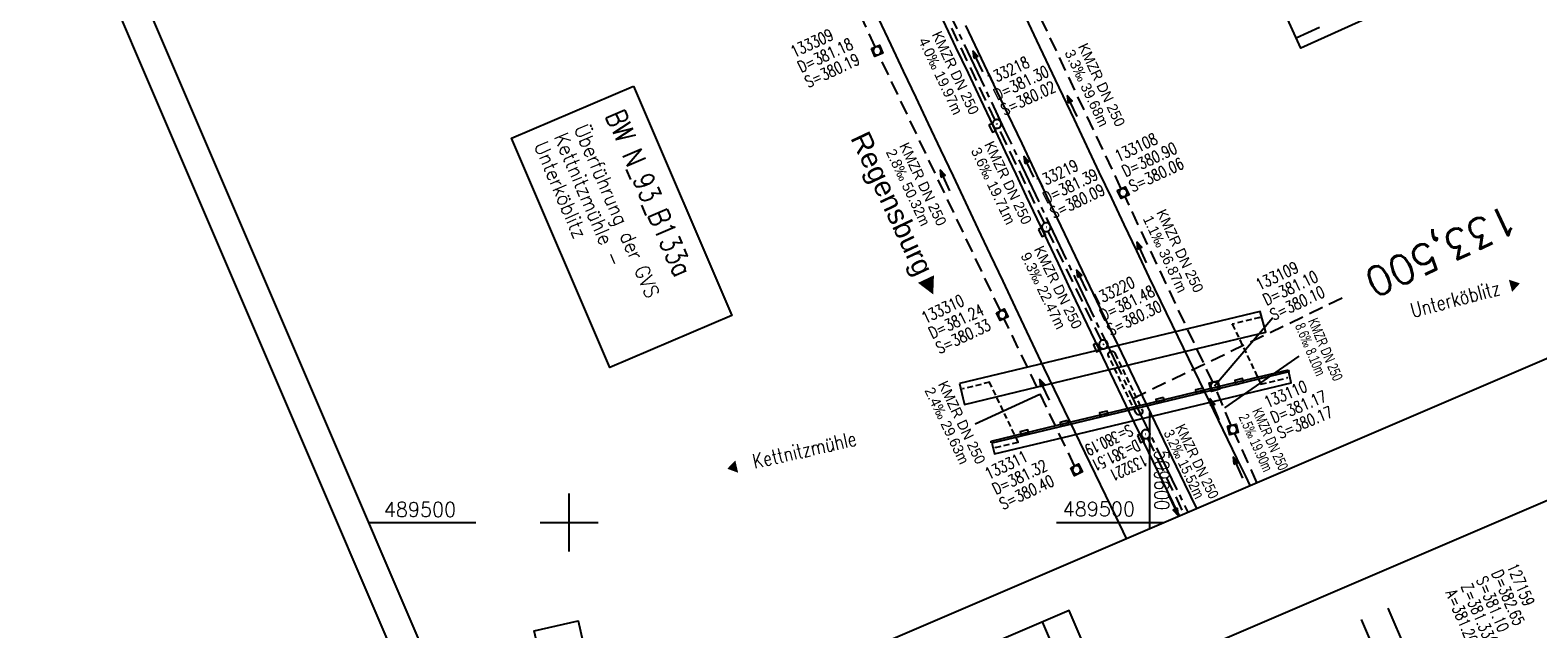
# Model space of a CAD drawing. Extents: x 509108 to 509828, y 489278 to 490439.
# Tile 3 of 9: x 509407 to 509667, y 489482 to 489585. Entities that reach past the tile are written whole.
import ezdxf
from ezdxf.enums import TextEntityAlignment as Align

# ---------------------------------------------------------------- set-up
doc = ezdxf.new("R2010")
doc.units = 0
doc.header["$LTSCALE"] = 10
doc.header["$MEASUREMENT"] = 0
for name, pattern in [('ACHSE', [5.5, 4, -0.5, 0.5, -0.5]), ('AUSGEZOGEN', [0]), ('LT00', [0]), ('LT17', [0.15, 0.1, -0.05]), ('STRICHLINIE2', [0.375, 0.25, -0.125])]:
    doc.linetypes.add(name, pattern=pattern)
doc.layers.get('0').update_dxf_attribs({"linetype": 'LT00'})
for name, color, linetype in [('--SCHACHTBESCHRIFT', 5, 'Continuous'), ('-BESCH', 7, 'STRICHLINIE2'), ('-BKAN005', 140, 'LT00'), ('-BSCH005', 5, 'LT00'), ('-Halt-Pfeil', 4, 'LT00'), ('-RICHTUNG-NAME', 250, 'Continuous'), ('025', 7, 'Continuous'), ('070', 155, 'Continuous'), ('A-TEXT-KILOMETER', 30, 'LT17'), ('AX-020', 250, 'ACHSE'), ('BW-SCHRIFT', 20, 'AUSGEZOGEN'), ('DFK_BEB_SCHR', 254, 'LT00'), ('DFK_BEBAUUNG', 250, 'LT00'), ('ORTSNAMEN', 7, 'Continuous'), ('RAHMEN', 250, 'Continuous'), ('V_AFBR_BAB', 250, 'LT00'), ('V_BFBR_BAB', 250, 'LT00'), ('V_BR_KAPPE', 30, 'LT00'), ('V_BR_WID', 30, 'LT17'), ('V_BRUECK', 30, 'LT17'), ('V_KA_MULD', 182, 'LT00'), ('V_KA_PRUF', 182, 'LT00'), ('V_RASTER', 250, 'LT00'), ('V_SINKK', 182, 'LT00')]:
    doc.layers.add(name, color=color, linetype=linetype)
doc.styles.add('Arial', font='ARIAL.TTF')
doc.styles.add('Haltungsbeschriftung', font='ARIAL.TTF', dxfattribs={"width": 0.75})
doc.styles.add('Kilometrierung', font='romans.shx')
doc.styles.add('ROMANS', font='romans.shx', dxfattribs={"width": 0.8})
doc.styles.add('schachtbeschriftung', font='romans.shx', dxfattribs={"width": 0.75, "height": 0.2})
doc.styles.get("Standard").update_dxf_attribs({"font": 'romans.shx', "width": 0.8})

# ---------------------------------------------------------------- blocks, each defined once
blk = doc.blocks.new('SYMB0003')
at = {"color": 0, "linetype": 'ByBlock'}
for p, q in [((-0.015712, 0), (0.010166, 0.012015)), ((0, -0.021257), (-0.015712, 0)), ((0.010166, 0.012015), (0, -0.021257))]:
    blk.add_line(p, q, dxfattribs=at)
for points in [[(-0.031395, 0.499013), (-0.093691, 0.491144), (-0.154509, 0.475528), (-0.21289, 0.452414), (-0.267913, 0.422164), (-0.318712, 0.385257), (-0.364484, 0.342274), (-0.404509, 0.293893), (-0.438154, 0.240877), (-0.464888, 0.184062), (-0.484292, 0.124345), (-0.496058, 0.062667), (-0.5, 0)], [(-0.5, 0), (-0.496058, -0.062667), (-0.484292, -0.124345), (-0.464888, -0.184062), (-0.438154, -0.240877), (-0.404509, -0.293893), (-0.364485, -0.342274), (-0.318712, -0.385257), (-0.267914, -0.422164), (-0.21289, -0.452414), (-0.154509, -0.475529), (-0.093691, -0.491144), (-0.031395, -0.499014), (0.031395, -0.499014)], [(0.5, 0), (0.496057, 0.062667), (0.484292, 0.124345), (0.464888, 0.184062), (0.438153, 0.240877), (0.404509, 0.293893), (0.364484, 0.342274), (0.318712, 0.385257), (0.267913, 0.422164), (0.21289, 0.452414), (0.154509, 0.475528), (0.093691, 0.491144), (0.031395, 0.499013), (-0.031395, 0.499013)], [(0.031395, -0.499014), (0.093691, -0.491144), (0.154509, -0.475529), (0.21289, -0.452414), (0.267914, -0.422164), (0.318712, -0.385257), (0.364485, -0.342274), (0.404509, -0.293893), (0.438154, -0.240877), (0.464889, -0.184062), (0.484292, -0.124345), (0.496058, -0.062667), (0.5, 0)]]:
    blk.add_lwpolyline(points, dxfattribs=at)
blk = doc.blocks.new('SYMB1210')
at = {"color": 0, "linetype": 'ByBlock'}
blk.add_line((0.018815, -0.179014), (0.055623, -0.17119), dxfattribs=at)
for points in [[(-0.2, -0.2, 0), (-0.2, 0.2, 0), (0.2, 0.2, 0), (0.2, -0.2, 0), (-0.2, -0.2, 0)], [(0.018815, 0.179014, 0), (-0.018815, 0.179014, 0), (-0.055623, 0.17119, 0), (-0.09, 0.155885, 0), (-0.120444, 0.133766, 0), (-0.145623, 0.105801, 0), (-0.164438, 0.073213, 0), (-0.176067, 0.037424, 0), (-0.18, 0, 0)], [(-0.18, 0, 0), (-0.176067, -0.037424, 0), (-0.164438, -0.073213, 0), (-0.145623, -0.105801, 0), (-0.120444, -0.133766, 0), (-0.09, -0.155885, 0), (-0.055623, -0.17119, 0), (-0.018815, -0.179014, 0), (0.018815, -0.179014, 0)], [(0.18, 0, 0), (0.176067, 0.037424, 0), (0.164438, 0.073213, 0), (0.145623, 0.105801, 0), (0.120444, 0.133766, 0), (0.09, 0.155885, 0), (0.055623, 0.17119, 0), (0.018815, 0.179014, 0)], [(0.055623, -0.17119, 0), (0.09, -0.155885, 0), (0.120444, -0.133766, 0), (0.145623, -0.105801, 0), (0.164438, -0.073213, 0), (0.176067, -0.037424, 0), (0.18, 0, 0)]]:
    blk.add_polyline3d(points, dxfattribs=at)
blk = doc.blocks.new('SYMB0011')
at = {"color": 0, "linetype": 'ByBlock'}
for p, q in [((0.5, 0), (-0.5, 0)), ((0, 0.5), (0, -0.5))]:
    blk.add_line(p, q, dxfattribs=at)
blk = doc.blocks.new('SYMB0652')
at = {"color": 0, "linetype": 'ByBlock'}
blk.add_polyline3d([(-0.15, -0.075, 0), (0.15, -0.075, 0), (0.15, 0.075, 0), (-0.15, 0.075, 0), (-0.15, -0.075, 0)], dxfattribs=at)
blk = doc.blocks.new('SYMB0070')
at = {"color": 0, "linetype": 'ByBlock'}
for p, q in [((-0.5, 0), (0.2, 0)), ((0.5, 0), (0.2, 0.1)), ((0.2, 0.1), (0.2, 0)), ((0.468, 0), (0.21, 0.086)), ((0.21, 0.086), (0.21, -0.086)), ((0.21, -0.086), (0.468, 0)), ((0.22, -0.072), (0.437, 0)), ((0.23, -0.058), (0.405, 0)), ((0.24, -0.045), (0.374, 0)), ((0.342, 0), (0.25, 0.031)), ((0.25, 0.031), (0.25, -0.031)), ((0.25, -0.031), (0.342, 0)), ((0.26, -0.017), (0.31, 0)), ((0.27, -0.003), (0.279, 0))]:
    blk.add_line(p, q, dxfattribs=at)
for points in [[(0.2, 0), (0.2, -0.1), (0.5, 0)], [(0.437, 0), (0.22, 0.072), (0.22, -0.072)], [(0.405, 0), (0.23, 0.058), (0.23, -0.058)], [(0.374, 0), (0.24, 0.045), (0.24, -0.045)], [(0.31, 0), (0.26, 0.017), (0.26, -0.017)], [(0.279, 0), (0.27, 0.003), (0.27, -0.003)]]:
    blk.add_lwpolyline(points, dxfattribs=at)

msp = doc.modelspace()

# ---------------------------------------------------------------- linework, layer by layer
at = {"layer": '-BESCH'}
for p, q in [((509552.75, 489581.95), (509532.24, 489625.95)), ((509595.14, 489557.51), (509578.86, 489592.04)), ((509573.39, 489569.35), (509565.52, 489586.05)), ((509574.31, 489536.48), (509553.39, 489580.59)), ((509581.88, 489551.56), (509574.04, 489567.99)), ((509610.9, 489524.18), (509595.78, 489556.15)), ((509591.73, 489531.36), (509582.53, 489550.21)), ((509587.1, 489509.75), (509574.96, 489535.12)), ((509614.09, 489516.73), (509611.52, 489522.81)), ((509599.66, 489514.55), (509605.71, 489501.9)), ((509618.52, 489506.87), (509614.69, 489515.36))]:
    msp.add_line(p, q, dxfattribs=at)
at = {"layer": '-BKAN005'}
for p, q in [((509625.75, 489528.68), (509612.91, 489519.73)), ((509569.97, 489516.98), (509581.11, 489522.13))]:
    msp.add_line(p, q, dxfattribs=at)
at = {"layer": '-BSCH005'}
msp.add_line((509621.26, 489535.25), (509611.22, 489523.5), dxfattribs=at)
at = {"layer": '025'}
msp.add_line((509581.53, 489482.86), (509646.53, 489331.2), dxfattribs=at)
msp.add_lwpolyline([(509745.63, 489536.86), (509798.81, 489412.78), (509658.91, 489352.82), (509605.73, 489476.91)], close=True, dxfattribs=at)
at = {"layer": '070'}
msp.add_lwpolyline([(509558.55, 489473.01), (509623.55, 489321.35), (509651.13, 489333.17), (509586.13, 489484.83), (509558.55, 489473.01)], dxfattribs=at)
at = {"layer": 'A-TEXT-KILOMETER', "ltscale": 2.5}
msp.add_line((509597.12, 489521.39), (509633.18, 489538.7), dxfattribs=at)
at = {"layer": 'AX-020', "ltscale": 0.2}
msp.add_line((509641.09, 489485.26), (509648.97, 489466.88), dxfattribs=at)
at = {"layer": 'AX-020', "ltscale": 0.2, "flags": 128}
msp.add_lwpolyline([(509242.7, 490352.17), (509243.97, 490348.77), (509253.93, 490322.3), (509263.96, 490295.86), (509274.07, 490269.44), (509284.26, 490243.05), (509294.52, 490216.7), (509304.85, 490190.37), (509315.26, 490164.07), (509325.74, 490137.8), (509336.29, 490111.56), (509346.92, 490085.34), (509357.63, 490059.16), (509368.41, 490033.01), (509379.26, 490006.89), (509390.18, 489980.81), (509401.18, 489954.75), (509412.26, 489928.72), (509423.4, 489902.73), (509434.62, 489876.76), (509445.92, 489850.83), (509457.28, 489824.93), (509468.72, 489799.06), (509480.24, 489773.23), (509491.82, 489747.43), (509503.48, 489721.66), (509515.22, 489695.92), (509527.02, 489670.22), (509538.9, 489644.55), (509550.85, 489618.91), (509562.87, 489593.31), (509574.97, 489567.74), (509587.13, 489542.21), (509599.37, 489516.71), (509606.6, 489501.76)], dxfattribs=at)
at = {"layer": 'BW-SCHRIFT'}
msp.add_lwpolyline([(509511.07, 489575.2), (509528.01, 489535.69), (509507, 489526.69), (509490.07, 489566.2)], close=True, dxfattribs=at)
at = {"layer": 'DFK_BEB_SCHR'}
msp.add_line((509629.3, 489585.28), (509625.3, 489583.48), dxfattribs=at)
at = {"layer": 'DFK_BEBAUUNG'}
for points in [[(509640.11, 489588.04), (509626.09, 489581.75), (509616.83, 489602.15), (509615.92, 489601.76), (509607.1, 489621.19), (509616.25, 489625.35), (509622.13, 489612.11), (509627.98, 489614.81), (509630.78, 489608.63), (509640.11, 489588.04)], [(509503.26, 489475.39), (509495.71, 489473.63), (509493.96, 489481.34), (509501.52, 489483.05), (509503.26, 489475.39)]]:
    msp.add_lwpolyline(points, dxfattribs=at)
at = {"layer": 'RAHMEN'}
for points in [[(509107.85, 490321.58), (509554.94, 489278.35), (509827.93, 489395.34), (509380.83, 490438.57), (509107.85, 490321.58)], [(509122.29, 490300.57), (509486.66, 489450.36), (509750.46, 489563.41), (509386.09, 490413.62), (509122.29, 490300.57)]]:
    msp.add_lwpolyline(points, dxfattribs=at)
at = {"layer": 'V_AFBR_BAB'}
for p, q in [((509623.97, 489526.28), (509624.03, 489526.01)), ((509572.73, 489513.73), (509572.7, 489514.02)), ((509636.5, 489483.3), (509644.38, 489464.91))]:
    msp.add_line(p, q, dxfattribs=at)
msp.add_lwpolyline([(509572.7, 489514.02), (509584.3, 489516.82), (509598.8, 489520.3), (509613.29, 489523.76), (509623.97, 489526.28)], dxfattribs=at)
at = {"layer": 'V_BFBR_BAB'}
for p, q in [((509590.88, 489538.17), (509606.05, 489506.69)), ((509606.05, 489506.69), (509608.12, 489502.41))]:
    msp.add_line(p, q, dxfattribs=at)
for points in [[(509617.35, 489506.37), (509616.58, 489507.96), (509615.12, 489510.97), (509609.48, 489522.61), (509604.92, 489531.99), (509599.97, 489542.3), (509597.81, 489546.82), (509595.65, 489551.34), (509593.5, 489555.86), (509591.35, 489560.38), (509589.21, 489564.9), (509587.06, 489569.43), (509583.82, 489576.25), (509580.58, 489583.06), (509577.34, 489589.88)], [(509553.28, 489586.81), (509555.42, 489582.29), (509557.56, 489577.77), (509559.71, 489573.24), (509561.85, 489568.72), (509564, 489564.2), (509566.14, 489559.68), (509568.28, 489555.16), (509570.42, 489550.63), (509572.56, 489546.11), (509574.7, 489541.58), (509576.85, 489537.06), (509581.81, 489526.6), (509587.07, 489515.69), (509594.19, 489500.97), (509596, 489497.22)], [(509605.19, 489501.16), (509603.18, 489505.31), (509596.63, 489518.82), (509591.33, 489529.87), (509587.96, 489536.91), (509586.12, 489540.76), (509584.29, 489544.61), (509582.46, 489548.46), (509580.64, 489552.32), (509578.82, 489556.18), (509577, 489560.04), (509575.18, 489563.89), (509573.05, 489568.4), (509570.92, 489572.9), (509568.79, 489577.41), (509566.65, 489581.91), (509564.52, 489586.42)], [(509568.29, 489585.64), (509571.51, 489578.85), (509574.74, 489572.07), (509577.97, 489565.29), (509582.27, 489556.25), (509586.58, 489547.21), (509590.88, 489538.17)]]:
    msp.add_lwpolyline(points, dxfattribs=at)
at = {"layer": 'V_BR_KAPPE'}
for points in [[(509567.25, 489523.95), (509567.83, 489521.5), (509568.11, 489520.36), (509579.01, 489522.98), (509594.55, 489526.71), (509608.52, 489530.02), (509620.03, 489532.8), (509619.09, 489536.35), (509608.05, 489533.73), (509593.61, 489530.27), (509578.04, 489526.56), (509567.25, 489523.95)], [(509572.8, 489513.69), (509573.26, 489511.81), (509585.14, 489514.64), (509599.28, 489518.02), (509614.1, 489521.58), (509624.4, 489524.06), (509624, 489525.96), (509613.53, 489523.42), (509598.94, 489519.94), (509584.38, 489516.45), (509572.8, 489513.69)]]:
    msp.add_lwpolyline(points, dxfattribs=at)
at = {"layer": 'V_BR_WID'}
for points in [[(509619.03, 489535.3), (509614.27, 489534.17), (509619.21, 489523.83), (509623.74, 489524.92)], [(509573.46, 489512.9), (509577.37, 489513.83), (509572.45, 489524.16), (509567.8, 489523.03)]]:
    msp.add_lwpolyline(points, dxfattribs=at)
at = {"layer": 'V_BRUECK'}
msp.add_lwpolyline([(509597.66, 489518.89), (509593.02, 489528.57), (509592.94, 489528.71), (509592.9, 489528.87), (509592.9, 489529.03), (509592.95, 489529.19), (509593.04, 489529.33), (509593.16, 489529.43), (509593.31, 489529.5), (509593.47, 489529.53), (509593.63, 489529.52), (509593.79, 489529.46), (509593.92, 489529.36), (509594.02, 489529.23), (509594.08, 489529.08), (509598.72, 489519.4), (509598.78, 489519.24), (509598.79, 489519.07), (509598.74, 489518.9), (509598.66, 489518.75), (509598.53, 489518.64), (509598.38, 489518.56), (509598.21, 489518.54), (509598.04, 489518.56), (509597.88, 489518.63), (509597.75, 489518.74), (509597.66, 489518.89)], dxfattribs=at)
at = {"layer": 'V_RASTER'}
for p, q in [((509600, 489518.93), (509600, 489498.93)), ((509500, 489495), (509500, 489505)), ((509465.39, 489500), (509483.89, 489500)), ((509495, 489500), (509505, 489500)), ((509495, 489500), (509505, 489500)), ((509583.99, 489500), (509602.49, 489500))]:
    msp.add_line(p, q, dxfattribs=at)

# ---------------------------------------------------------------- block references
at = {"layer": '-Halt-Pfeil', "yscale": 3.999999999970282, "zscale": 4}
for p, xscale, rotation in [((509570.41, 489579.47), 3.99999999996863, 115.2410671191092), ((509586.66, 489571.78), 3.99999999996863, 115.2410671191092), ((509579.21, 489561.3), 4.000000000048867, 115.5175271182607), ((509564.76, 489558.96), 4.000000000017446, 115.3741071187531), ((509598.65, 489546.56), 4.000000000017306, 115.3145871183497), ((509588.32, 489541.73), 4.000000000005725, 116.0216971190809), ((509581.93, 489522.87), 4.000000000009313, 115.5805671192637), ((509611.2, 489519.51), 3.999999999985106, 112.9256371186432), ((509615.25, 489509.47), 4.000000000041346, 114.30353711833), ((509604.1, 489503.03), 3.99999999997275, 295.5770671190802)]:
    msp.add_blockref('SYMB0070', p, dxfattribs=dict(at, xscale=xscale, rotation=rotation))
at = {"layer": 'V_BR_WID', "xscale": 0.1000000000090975, "yscale": 0.09999999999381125, "zscale": 0.1, "rotation": 293.1984071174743}
for p in [(509619.03, 489535.3), (509614.27, 489534.17), (509572.45, 489524.16), (509623.74, 489524.92), (509567.8, 489523.03), (509619.21, 489523.83), (509577.37, 489513.83), (509573.46, 489512.9)]:
    msp.add_blockref('SYMB0011', p, dxfattribs=at)
at = {"layer": 'V_KA_MULD', "yscale": 3.800000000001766, "zscale": 3.8}
for p, xscale, rotation in [((509553.07, 489581.27), 3.800000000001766, 293.1984071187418), ((509595.46, 489556.83), 3.800000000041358, 296.0308979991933), ((509574.63, 489535.8), 3.799999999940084, 296.1164990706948), ((509611.22, 489523.5), 3.800000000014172, 104.7283406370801), ((509614.38, 489516.04), 3.800000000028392, 284.6427908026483), ((509587.43, 489509.08), 3.799999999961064, 295.3525605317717)]:
    msp.add_blockref('SYMB1210', p, dxfattribs=dict(at, xscale=xscale, rotation=rotation))
at = {"layer": 'V_KA_PRUF', "xscale": 1.500000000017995, "yscale": 1.499999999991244, "zscale": 1.5, "rotation": 293.1984071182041}
for p in [(509573.71, 489568.67), (509582.21, 489550.88), (509592.06, 489530.69), (509599.34, 489515.22)]:
    msp.add_blockref('SYMB0003', p, dxfattribs=at)
at = {"layer": 'V_SINKK', "yscale": 4.500000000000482, "zscale": 4.5}
for p, xscale, rotation in [((509572.93, 489568.01), 4.499999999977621, 296.1990790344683), ((509581.47, 489550.01), 4.500000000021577, 294.586826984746), ((509590.91, 489530.15), 4.49999999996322, 114.1974629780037), ((509615.44, 489524.29), 4.500000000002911, 14.4561027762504), ((509601.85, 489521.03), 4.499999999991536, 193.0030381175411), ((509608.65, 489522.67), 4.499999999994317, 193.2584431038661), ((509592.12, 489518.71), 4.499999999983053, 13.63771957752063), ((509585.31, 489517.08), 4.500000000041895, 192.9235763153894), ((509578.46, 489515.46), 4.500000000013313, 13.06784703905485), ((509598.49, 489514.53), 4.499999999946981, 293.198407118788)]:
    msp.add_blockref('SYMB0652', p, dxfattribs=dict(at, xscale=xscale, rotation=rotation))

# ---------------------------------------------------------------- texts
at = {"layer": '--SCHACHTBESCHRIFT', "style": 'schachtbeschriftung', "width": 0.75}
for s, p in [('127159', (509661.56, 489492.43)), ('S=381.10', (509656.26, 489490.16)), ('D=382.65', (509658.91, 489491.29)), ('A=381.20(n.162)', (509650.97, 489487.89)), ('Z=381.33(v.151)', (509653.62, 489489.02))]:
    msp.add_text(s, height=2, rotation=293.1985, dxfattribs=at).set_placement(p)
at = {"layer": '-BKAN005', "style": 'Haltungsbeschriftung'}
for s, rotation, width, p in [('KMZR DN 250', 295.2411, 0.95, (509562.45, 489584.12)), ('4.0‰ 19.97m', 295.2411, 0.95, (509560.13, 489583.03)), ('3.3‰ 39.68m', 295.2411, 0.95, (509585.32, 489580.96)), ('KMZR DN 250', 295.2411, 0.95, (509587.63, 489582.05)), ('KMZR DN 250', 295.5175, 0.95, (509571.48, 489565.17)), ('2.8‰ 50.32m', 295.3741, 0.95, (509554.52, 489563.84)), ('KMZR DN 250', 295.3741, 0.95, (509556.83, 489564.94)), ('3.6‰ 19.71m', 295.5175, 0.95, (509569.17, 489564.07)), ('1.1‰ 36.87m', 295.3146, 0.95, (509598.81, 489552.36)), ('KMZR DN 250', 295.3146, 0.95, (509601.13, 489553.45)), ('KMZR DN 250', 296.0217, 0.95, (509580.04, 489547.11)), ('9.3‰ 22.47m', 296.0217, 0.95, (509577.74, 489545.99)), ('KMZR DN 250', 292.9256, 0.7, (509627.27, 489534.75)), ('8.6‰ 8.10m', 292.9256, 0.7, (509625.02, 489533.89)), ('KMZR DN 250', 295.5806, 0.95, (509563.49, 489523.86)), ('2.4‰ 29.63m', 295.5806, 0.95, (509561.18, 489522.76)), ('KMZR DN 250', 294.3035, 0.7, (509617.64, 489519.23)), ('KMZR DN 250', 295.5771, 0.85, (509604.4, 489516.42)), ('2.5‰ 19.90m', 294.3035, 0.7, (509615.31, 489518.18)), ('3.2‰ 15.52m', 295.5771, 0.85, (509602.38, 489515.45))]:
    msp.add_text(s, height=1.8, rotation=rotation, dxfattribs=dict(at, width=width)).set_placement(p)
at = {"layer": '-BSCH005', "style": 'schachtbeschriftung'}
for s, rotation, width, p in [('133309', 24.9927, 0.75, (509538.74, 489580.08)), ('D=381.18', 24.9927, 0.75, (509539.96, 489577.46)), ('S=380.19', 24.9927, 0.75, (509541.18, 489574.85)), ('133218', 25.2411, 0.75, (509572.52, 489575.3)), ('D=381.30', 25.2411, 0.75, (509573.75, 489572.7)), ('S=380.02', 25.2411, 0.75, (509574.98, 489570.09)), ('133108', 25.2411, 0.75, (509594.62, 489562.1)), ('D=380.90', 25.2411, 0.75, (509595.85, 489559.49)), ('133219', 25.5175, 0.75, (509580.98, 489557.51)), ('S=380.06', 25.2411, 0.75, (509597.08, 489556.88)), ('D=381.39', 25.5175, 0.75, (509582.22, 489554.91)), ('S=380.09', 25.5175, 0.75, (509583.46, 489552.31)), ('133109', 25.3146, 0.75, (509618.91, 489539.95)), ('D=381.10', 25.3146, 0.75, (509620.14, 489537.35)), ('133220', 26.0217, 0.75, (509590.78, 489537.31)), ('D=381.48', 26.0217, 0.75, (509592.04, 489534.72)), ('S=380.10', 25.3146, 0.75, (509621.37, 489534.74)), ('133310', 25.3741, 0.75, (509561.31, 489534.23)), ('D=381.24', 25.3741, 0.75, (509562.55, 489531.62)), ('S=380.30', 26.0217, 0.75, (509593.31, 489532.13)), ('S=380.33', 25.3741, 0.75, (509563.78, 489529.02)), ('133110', 22.9256, 0.75, (509620.29, 489519.7)), ('D=381.17', 22.9256, 0.75, (509621.41, 489517.05)), ('S=380.17', 22.9256, 0.75, (509622.53, 489514.39)), ('S=380.19', 205.5771, 0.65, (509596.51, 489516.95)), ('D=381.51', 205.5771, 0.65, (509597.75, 489514.36)), ('133311', 25.5806, 0.75, (509572.26, 489507.35)), ('133221', 205.5771, 0.65, (509598.99, 489511.76)), ('D=381.32', 25.5806, 0.75, (509573.5, 489504.75)), ('S=380.40', 25.5806, 0.75, (509574.74, 489502.15))]:
    msp.add_text(s, height=2, rotation=rotation, dxfattribs=dict(at, width=width)).set_placement(p)
at = {"layer": '-RICHTUNG-NAME', "insert": (509560.87, 489537.36), "char_height": 3.5, "width": 39.2, "attachment_point": 9, "rotation": 295.2628, "style": 'Arial'}
msp.add_mtext('\\pt4,12,15.5,23.75;{\\fSwis721 BlkOul BT|b0|i0|c0|p82;Regensburg\\fArial|b0|i0|c0|p32;►}', dxfattribs=at)
at = {"layer": 'A-TEXT-KILOMETER', "style": 'Kilometrierung'}
msp.add_text('133,500', height=5, rotation=205.1984, dxfattribs=at).set_placement((509637.69, 489540.87), align=Align.MIDDLE_RIGHT)
at = {"layer": 'BW-SCHRIFT', "style": 'ROMANS'}
for s, height, width, p in [('BW N_93_B133a', 3.5, 0.8, (509506.17, 489570.13)), ('Überführung der GVS', 2.5, 0.9, (509500.74, 489567.91)), ('Unterköblitz', 2.5, 0.9, (509493.86, 489564.97)), ('Kettnitzmühle -', 2.5, 0.9, (509497.3, 489566.44))]:
    msp.add_text(s, height=height, rotation=293.1875, dxfattribs=dict(at, width=width)).set_placement(p)
at = {"layer": 'ORTSNAMEN', "char_height": 2.5, "width": 45.7262, "attachment_point": 8, "style": 'ROMANS'}
for s, insert, rotation in [('{\\fArial|b0|i0|c0|p32;   }Unterköblitz {\\fArial|b0|i0|c0|p32;►}', (509653.88, 489537.47), 14.7197), ('{\\fArial|b0|i0|c0|p32;◄   }Kettnitzmühle ', (509538.33, 489510.68), 12.8664)]:
    msp.add_mtext(s, dxfattribs=dict(at, insert=insert, rotation=rotation))
at = {"layer": 'V_RASTER'}
for s, rotation, width, p in [(' 509600', 269.9994, 0.8, (509600.88, 489513.81)), (' 489500', 359.9994, 0.969, (509466.39, 489501)), (' 489500', 359.9994, 0.969, (509583.38, 489501.09))]:
    msp.add_text(s, height=2.5, rotation=rotation, dxfattribs=dict(at, width=width)).set_placement(p)

doc.saveas('drawing.dxf')
